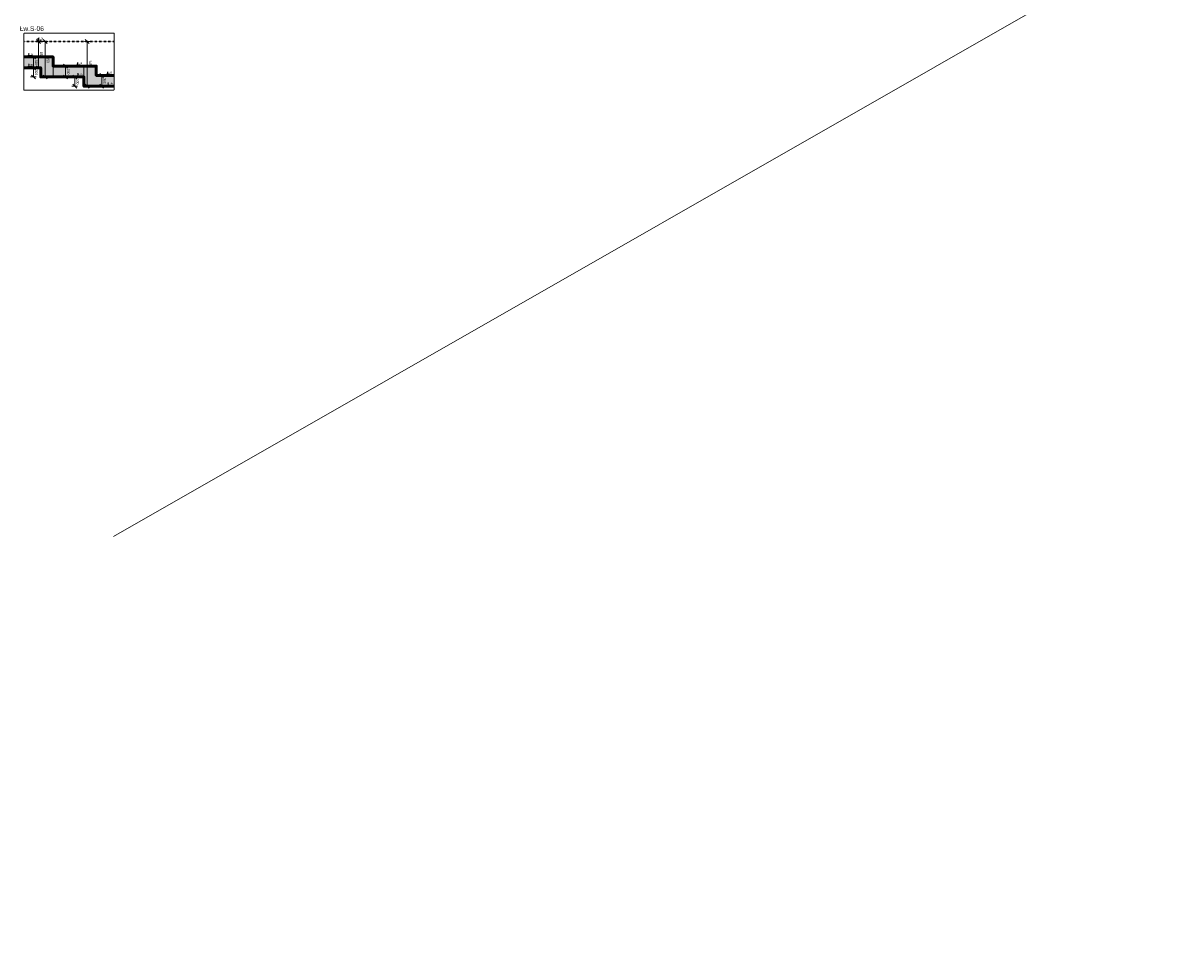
# Model space of a CAD drawing. Header units: millimetres. Extents: x -1893473 to 942156, y -568027 to 942944.
# Tile 101 of 256: x -71182 to -33724, y -167898 to -137889. Entities that reach past the tile are written whole.
import ezdxf
from ezdxf.enums import TextEntityAlignment as Align

# ---------------------------------------------------------------- set-up
doc = ezdxf.new("R2010")
doc.units = ezdxf.units.MM
doc.header["$LTSCALE"] = 0.2
doc.linetypes.add('CENTER', pattern=[0.6, 0.375, -0.075, 0.075, -0.075])
doc.linetypes.add('HIDDEN', pattern=[9.525, 6.35, -3.175])
for name, color, linetype, lineweight in [('P-Linia1', 3, 'Continuous', 53), ('P-Opis', 1, 'Continuous', 9), ('P-Opis fundamenty', 193, 'Continuous', 9), ('P-Przerywana', 13, 'HIDDEN', 18), ('P-Wymiar', 142, 'Continuous', 9)]:
    doc.layers.add(name, color=color, linetype=linetype, lineweight=lineweight)
doc.layers.add('P-Linia1a', color=7, linetype='Continuous', lineweight=53, true_color=0x008ab8)
doc.styles.add('_Fd Opis', font='arial.ttf')
doc.styles.add('ROMANS', font='arial.ttf', dxfattribs={"width": 0.7})
doc.styles.add('STYLE1', font='ARIALN.TTF')
doc.dimstyles.new('A50', dxfattribs={"dimscale": 50, "dimtxt": 1.75, "dimasz": 0.05, "dimexe": 0, "dimexo": 0, "dimgap": 1, "dimtad": 1, "dimdec": 0, "dimrnd": 1, "dimdsep": 46, "dimtxsty": 'ROMANS', "dimblk": '[[[[[[[[', "dimcen": 2, "dimdle": 2, "dimse1": 1, "dimse2": 1, "dimclrd": 256, "dimclrt": 1, "dimadec": 0, "dimazin": 0, "dimtfac": 1, "dimtdec": 0, "dimtix": 1, "dimtmove": 2, "dimatfit": 3, "dimldrblk": '[[[[[[[[', "dimfxl": 1, "dimtvp": 0.6, "dimtolj": 1, "dimlwd": -1, "dimarcsym": 0})

# ---------------------------------------------------------------- blocks, each defined once
blk = doc.blocks.new('[[[[[[[[')
at = {"layer": 'P-Wymiar'}
for p, q in [((-12.7, -12.7), (12.7, 12.7)), ((0, 0), (-4.6, 0)), ((0, 18), (0, -18))]:
    blk.add_line(p, q, dxfattribs=at)
blk = doc.blocks.new('*D5463')
at = {"layer": 'DEFPOINTS', "color": 0, "lineweight": 30, "transparency": 16777216}
for p in [(407, 537), (513, 537), (407, -913)]:
    blk.add_point(p, dxfattribs=at)
at = {"layer": 'P-Opis', "transparency": 16777216}
blk.add_line((513, -908), (513, 532), dxfattribs=at)
at = {"layer": 'P-Opis', "transparency": 16777216, "xscale": 5, "yscale": 5, "zscale": 5}
for p, rotation in [((513, 537), 89.99999999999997), ((513, -913), 270)]:
    blk.add_blockref('[[[[[[[[', p, dxfattribs=dict(at, rotation=rotation))
at = {"layer": 'P-Opis', "color": 1, "transparency": 16777216, "insert": (608, -188), "char_height": 87.5, "attachment_point": 5, "rotation": 270, "style": 'ROMANS'}
blk.add_mtext('\\A1;1450', dxfattribs=at)
blk = doc.blocks.new('*D5464')
at = {"layer": 'DEFPOINTS', "color": 0, "lineweight": 30, "transparency": 16777216}
for p in [(-851, 537), (-843, 537), (-843, -613)]:
    blk.add_point(p, dxfattribs=at)
at = {"layer": 'P-Opis', "transparency": 16777216}
blk.add_line((-851, -608), (-851, 532), dxfattribs=at)
at = {"layer": 'P-Opis', "transparency": 16777216, "xscale": 5, "yscale": 5, "zscale": 5}
for p, rotation in [((-851, 537), 89.99999999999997), ((-851, -613), 270)]:
    blk.add_blockref('[[[[[[[[', p, dxfattribs=dict(at, rotation=rotation))
at = {"layer": 'P-Opis', "color": 1, "transparency": 16777216, "insert": (-756, -38), "char_height": 87.5, "attachment_point": 5, "rotation": 270, "style": 'ROMANS'}
blk.add_mtext('\\A1;1150', dxfattribs=at)
blk = doc.blocks.new('*D5465')
at = {"layer": 'DEFPOINTS', "color": 0, "lineweight": 30, "transparency": 16777216}
for p in [(-1068, 537), (-1060, 537), (-1060, -313)]:
    blk.add_point(p, dxfattribs=at)
at = {"layer": 'P-Opis', "transparency": 16777216}
blk.add_line((-1068, -308), (-1068, 532), dxfattribs=at)
at = {"layer": 'P-Opis', "transparency": 16777216, "xscale": 5, "yscale": 5, "zscale": 5}
for p, rotation in [((-1068, 537), 89.99999999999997), ((-1068, -313), 270)]:
    blk.add_blockref('[[[[[[[[', p, dxfattribs=dict(at, rotation=rotation))
at = {"layer": 'P-Opis', "color": 1, "transparency": 16777216, "insert": (-974, 112), "char_height": 87.5, "attachment_point": 5, "rotation": 270, "style": 'ROMANS'}
blk.add_mtext('\\A1;850', dxfattribs=at)
blk = doc.blocks.new('*D5466')
at = {"layer": 'DEFPOINTS', "color": 0, "lineweight": 30, "transparency": 16777216}
for p in [(108, -613), (110, -613), (110, -913)]:
    blk.add_point(p, dxfattribs=at)
at = {"layer": 'P-Opis', "transparency": 16777216}
blk.add_line((108, -908), (108, -618), dxfattribs=at)
at = {"layer": 'P-Opis', "transparency": 16777216, "xscale": 5, "yscale": 5, "zscale": 5}
for p, rotation in [((108, -613), 89.99999999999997), ((108, -913), 270)]:
    blk.add_blockref('[[[[[[[[', p, dxfattribs=dict(at, rotation=rotation))
at = {"layer": 'P-Opis', "color": 1, "transparency": 16777216, "insert": (203, -763), "char_height": 87.5, "attachment_point": 5, "rotation": 270, "style": 'ROMANS'}
blk.add_mtext('\\A1;300', dxfattribs=at)
blk = doc.blocks.new('*D5467')
at = {"layer": 'DEFPOINTS', "color": 0, "lineweight": 30, "transparency": 16777216}
for p in [(-1439, -313), (-1230, -313), (-920, -613)]:
    blk.add_point(p, dxfattribs=at)
at = {"layer": 'P-Opis', "transparency": 16777216}
blk.add_line((-1230, -608), (-1230, -318), dxfattribs=at)
at = {"layer": 'P-Opis', "transparency": 16777216, "xscale": 5, "yscale": 5, "zscale": 5}
for p, rotation in [((-1230, -313), 89.99999999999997), ((-1230, -613), 270)]:
    blk.add_blockref('[[[[[[[[', p, dxfattribs=dict(at, rotation=rotation))
at = {"layer": 'P-Opis', "color": 1, "transparency": 16777216, "insert": (-1136, -463), "char_height": 87.5, "attachment_point": 5, "rotation": 270, "style": 'ROMANS'}
blk.add_mtext('\\A1;300', dxfattribs=at)
blk = doc.blocks.new('*D5468')
at = {"layer": 'DEFPOINTS', "color": 0, "lineweight": 30, "transparency": 16777216}
for p in [(-1223, 37), (-1230, -313), (-1223, -313)]:
    blk.add_point(p, dxfattribs=at)
at = {"layer": 'P-Opis', "transparency": 16777216}
blk.add_line((-1230, 32), (-1230, -308), dxfattribs=at)
at = {"layer": 'P-Opis', "transparency": 16777216, "xscale": 5, "yscale": 5, "zscale": 5}
for p, rotation in [((-1230, 37), 89.99999999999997), ((-1230, -313), 270)]:
    blk.add_blockref('[[[[[[[[', p, dxfattribs=dict(at, rotation=rotation))
at = {"layer": 'P-Opis', "color": 1, "transparency": 16777216, "insert": (-1136, -138), "char_height": 87.5, "attachment_point": 5, "rotation": 270, "style": 'ROMANS'}
blk.add_mtext('\\A1;350', dxfattribs=at)
blk = doc.blocks.new('*D5469')
at = {"layer": 'DEFPOINTS', "color": 0, "lineweight": 30, "transparency": 16777216}
for p in [(-179, -263), (-190, -613), (-179, -613)]:
    blk.add_point(p, dxfattribs=at)
at = {"layer": 'P-Opis', "transparency": 16777216}
blk.add_line((-190, -268), (-190, -608), dxfattribs=at)
at = {"layer": 'P-Opis', "transparency": 16777216, "xscale": 5, "yscale": 5, "zscale": 5}
for p, rotation in [((-190, -263), 89.99999999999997), ((-190, -613), 270)]:
    blk.add_blockref('[[[[[[[[', p, dxfattribs=dict(at, rotation=rotation))
at = {"layer": 'P-Opis', "color": 1, "transparency": 16777216, "insert": (-95, -438), "char_height": 87.5, "attachment_point": 5, "rotation": 270, "style": 'ROMANS'}
blk.add_mtext('\\A1;350', dxfattribs=at)
blk = doc.blocks.new('*D5470')
at = {"layer": 'DEFPOINTS', "color": 0, "lineweight": 30, "transparency": 16777216}
for p in [(948, -563), (948, -913), (980, -913)]:
    blk.add_point(p, dxfattribs=at)
at = {"layer": 'P-Opis', "transparency": 16777216}
blk.add_line((980, -568), (980, -908), dxfattribs=at)
at = {"layer": 'P-Opis', "transparency": 16777216, "xscale": 5, "yscale": 5, "zscale": 5}
for p, rotation in [((980, -563), 89.99999999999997), ((980, -913), 270)]:
    blk.add_blockref('[[[[[[[[', p, dxfattribs=dict(at, rotation=rotation))
at = {"layer": 'P-Opis', "color": 1, "transparency": 16777216, "insert": (1075, -738), "char_height": 87.5, "attachment_point": 5, "rotation": 270, "style": 'ROMANS'}
blk.add_mtext('\\A1;350', dxfattribs=at)
blk = doc.blocks.new('A$C675C29E1')
at = {"layer": 'P-Linia1a', "transparency": 33554549}
h = blk.add_hatch(color=256, dxfattribs=at)
h.dxf.hatch_style = 1
h.paths.add_polyline_path([(-1541.7, 37.4), (-1541.7, -312.6), (-993.4, -312.6), (-993.4, -612.6), (406.5, -612.6), (406.5, -912.6), (1384.5, -912.6), (1384.5, -562.6), (806.5, -562.6), (806.5, -262.6), (-593.5, -262.6), (-593.5, 37.4)])
at = {"layer": 'P-Linia1', "color": 1, "linetype": 'CENTER', "lineweight": 30, "ltscale": 0.1, "true_color": 0xf50000}
blk.add_lwpolyline([(-1541.7, 537.4), (1384.5, 537.4)], dxfattribs=at)
at = {"layer": 'P-Linia1a'}
for points in [[(1384.5, -562.6), (806.5, -562.6), (806.5, -262.6), (-593.5, -262.6), (-593.5, 37.4), (-1541.7, 37.4)], [(-1541.7, -312.6), (-993.4, -312.6), (-993.4, -612.6), (406.5, -612.6), (406.5, -912.6), (1384.5, -912.6)]]:
    blk.add_lwpolyline(points, dxfattribs=at)
at = {"layer": 'P-Opis', "color": 1, "lineweight": 0}
for p, q in [((-1001.9, 537.4), (-1121.9, 537.4)), ((-981.9, 577.4), (-1101.9, 577.4)), ((-1101.9, 577.4), (-1061.9, 537.4)), ((-1061.9, 537.4), (-1061.9, 657.4)), ((-1311.7, 37.4), (-1431.7, 37.4)), ((-1291.7, 77.4), (-1411.7, 77.4)), ((-1411.7, 77.4), (-1371.7, 37.4)), ((-1371.7, 37.4), (-1371.7, 157.4)), ((-1311.7, -312.6), (-1431.7, -312.6)), ((-1291.7, -272.6), (-1411.7, -272.6)), ((-1411.7, -272.6), (-1371.7, -312.6)), ((-1371.7, -312.6), (-1371.7, -192.6)), ((260.2, -262.6), (140.2, -262.6)), ((280.2, -222.6), (160.2, -222.6)), ((160.2, -222.6), (200.2, -262.6)), ((200.2, -262.6), (200.2, -142.6)), ((268.4, -612.6), (148.4, -612.6)), ((288.4, -572.6), (168.4, -572.6)), ((168.4, -572.6), (208.4, -612.6)), ((208.4, -612.6), (208.4, -492.6)), ((1226, -562.6), (1106, -562.6)), ((1246, -522.6), (1126, -522.6)), ((1126, -522.6), (1166, -562.6)), ((1166, -562.6), (1166, -442.6)), ((1252.1, -912.6), (1132.1, -912.6)), ((1272.1, -872.6), (1152.1, -872.6)), ((1152.1, -872.6), (1192.1, -912.6)), ((1192.1, -912.6), (1192.1, -792.6))]:
    blk.add_line(p, q, dxfattribs=at)
at = {"layer": 'P-Przerywana'}
blk.add_lwpolyline([(1384.5, -1037.5), (1384.5, 806.9), (-1541.7, 806.9), (-1541.7, -1037.5)], close=True, dxfattribs=at)
at = {"layer": 'P-Przerywana', "color": 1}
blk.add_lwpolyline([(-593.5, -612.6), (406.5, -612.6), (406.5, -262.6), (-593.5, -262.6)], close=True, dxfattribs=at)
at = {"layer": 'P-Opis', "color": 2, "style": 'STYLE1', "text_generation_flag": 6}
for s, p in [('±', (-1075.3, 590.7)), ('-', (-1385, 90.7)), ('-', (-1385, -259.3)), ('-', (186.9, -209.3)), ('-', (195.1, -559.3)), ('-', (1152.6, -509.3)), ('-', (1178.8, -859.3))]:
    blk.add_text(s, height=50, rotation=180, dxfattribs=at).set_placement(p, align=Align.BOTTOM_RIGHT)
for s, p in [('0.00 ', (-1048.6, 590.7)), ('0.50 ', (-1358.4, 90.7)), ('0.85 ', (-1358.4, -259.3)), ('0.80 ', (213.5, -209.3)), ('1.15 ', (221.8, -559.3)), ('1.10 ', (1179.3, -509.3)), ('1.45 ', (1205.4, -859.3))]:
    blk.add_text(s, height=50, rotation=180, dxfattribs=at).set_placement(p, align=Align.BOTTOM_LEFT)
at = {"layer": 'P-Opis'}
for base, p1, p2, picture, middle in [((-1068.2, 537.4), (-1059.7, -312.6), (-1059.7, 537.4), '*D5465', (-973.6, 112.4)), ((-850.8, 537.4), (-843.4, -612.6), (-843.4, 537.4), '*D5464', (-756.1, -37.6)), ((513.1, 537.4), (406.5, -912.6), (406.5, 537.4), '*D5463', (607.8, -187.6))]:
    dim = blk.add_linear_dim(base=base, p1=p1, p2=p2, angle=270, dimstyle='A50', dxfattribs=at)
    dim.commit()
    dim.dimension.update_dxf_attribs({"geometry": picture, "text_midpoint": middle})
at = {"layer": 'P-Opis', "color": 1}
for base, p1, p2, picture, middle in [((-1230.5, -312.6), (-1223.3, 37.4), (-1223.3, -312.6), '*D5468', (-1135.8, -137.6)), ((-1230.5, -312.6), (-920.3, -612.6), (-1438.9, -312.6), '*D5467', (-1135.8, -462.6)), ((-189.7, -612.6), (-178.9, -262.6), (-178.9, -612.6), '*D5469', (-95, -437.6)), ((108.4, -612.6), (110.4, -912.6), (110.4, -612.6), '*D5466', (203.1, -762.6)), ((980.1, -912.6), (947.6, -562.6), (947.6, -912.6), '*D5470', (1074.8, -737.6))]:
    dim = blk.add_linear_dim(base=base, p1=p1, p2=p2, angle=90, dimstyle='A50', dxfattribs=at)
    dim.commit()
    dim.dimension.update_dxf_attribs({"geometry": picture, "text_midpoint": middle})

msp = doc.modelspace()

# ---------------------------------------------------------------- linework, layer by layer
at = {"layer": 'P-Opis fundamenty', "color": 4}
msp.add_lwpolyline([(-68254.31192, -154490.62296), (46970.33988, -88637.29922), (-47642.67431, -83234.22897), (34737.58385, -167897.88563)], dxfattribs=at)

# ---------------------------------------------------------------- block references
at = {"layer": 'P-Przerywana', "color": 1}
msp.add_blockref('A$C675C29E1', (-69621.56096, -139017.70438), dxfattribs=at)

# ---------------------------------------------------------------- texts
at = {"layer": 'P-Opis fundamenty', "insert": (-70512.92485, -138066.17528), "char_height": 152.1, "attachment_point": 6, "style": '_Fd Opis'}
msp.add_mtext('{\\W0.8;Łw.S-06}', dxfattribs=at)

doc.saveas('drawing.dxf')
